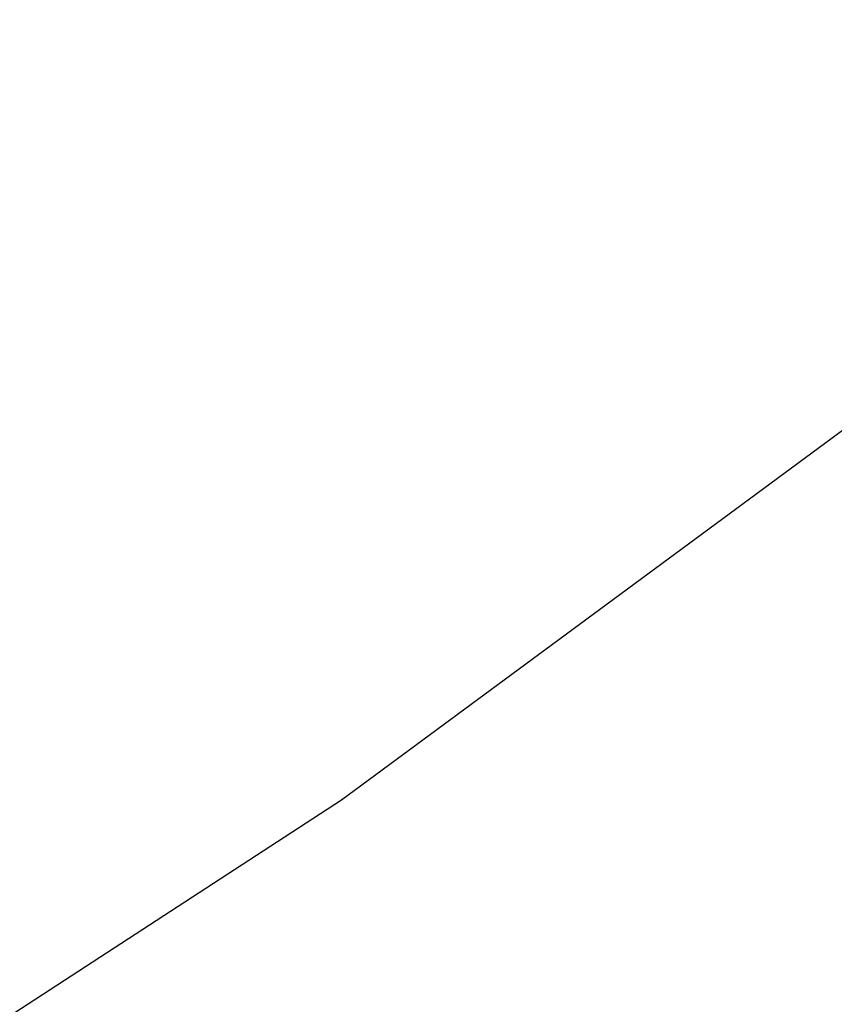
# Model space of a CAD drawing. Extents: x 0 to 363660, y 0 to 4201329.
# Tile 192 of 256: x 360277.97 to 360280.34, y 4200443.05 to 4200445.91. Entities that reach past the tile are written whole.
import ezdxf

# ---------------------------------------------------------------- set-up
doc = ezdxf.new("R2010")
doc.units = 0
doc.header["$LTSCALE"] = 0.5
doc.header["$MEASUREMENT"] = 0
doc.linetypes.add('CONTI', pattern=[0])
doc.layers.add('GORIZDEFAULT', color=32, linetype='CONTI')

# ---------------------------------------------------------------- blocks, each defined once
blk = doc.blocks.new('gergrgrre')
at = {"layer": 'GORIZDEFAULT', "color": 32}
blk.add_polyline3d([(360273.7146, 4200440.2846, 542.5), (360274.78, 4200440.97, 542.5), (360276.3, 4200441.95, 542.5), (360277.71, 4200442.86, 542.5), (360278.91, 4200443.64, 542.5), (360281.88, 4200445.83, 542.5), (360282.01, 4200445.98, 542.5), (360282.16, 4200446.19, 542.5), (360282.38, 4200446.48, 542.5), (360282.67, 4200446.92, 542.5), (360283.06, 4200447.53, 542.5), (360283.57, 4200448.36, 542.5), (360284.23, 4200449.45, 542.5), (360285.04, 4200450.83, 542.5), (360285.99, 4200452.45, 542.5), (360287.04, 4200454.27, 542.5), (360288.15, 4200456.24, 542.5), (360289.29, 4200458.3, 542.5), (360290.42, 4200460.4, 542.5), (360291.51, 4200462.49, 542.5), (360292.52, 4200464.52, 542.5), (360293.46, 4200466.48, 542.5), (360294.29, 4200468.34, 542.5), (360295.02, 4200470.1, 542.5)], dxfattribs=at)
blk.add_polyline3d([(360273.7146, 4200440.2846, 542.5), (360274.78, 4200440.97, 542.5), (360276.3, 4200441.95, 542.5), (360277.71, 4200442.86, 542.5), (360278.91, 4200443.64, 542.5), (360281.88, 4200445.83, 542.5), (360282.01, 4200445.98, 542.5), (360282.16, 4200446.19, 542.5), (360282.38, 4200446.48, 542.5), (360282.67, 4200446.92, 542.5), (360283.06, 4200447.53, 542.5), (360283.57, 4200448.36, 542.5), (360284.23, 4200449.45, 542.5), (360285.04, 4200450.83, 542.5), (360285.99, 4200452.45, 542.5), (360287.04, 4200454.27, 542.5), (360288.15, 4200456.24, 542.5), (360289.29, 4200458.3, 542.5), (360290.42, 4200460.4, 542.5), (360291.51, 4200462.49, 542.5), (360292.52, 4200464.52, 542.5), (360293.46, 4200466.48, 542.5), (360294.29, 4200468.34, 542.5), (360295.02, 4200470.1, 542.5)], dxfattribs=at)
blk.add_polyline3d([(360273.7146, 4200440.2846, 542.5), (360274.78, 4200440.97, 542.5), (360276.3, 4200441.95, 542.5), (360277.71, 4200442.86, 542.5), (360278.91, 4200443.64, 542.5), (360281.88, 4200445.83, 542.5), (360282.01, 4200445.98, 542.5), (360282.16, 4200446.19, 542.5), (360282.38, 4200446.48, 542.5), (360282.67, 4200446.92, 542.5), (360283.06, 4200447.53, 542.5), (360283.57, 4200448.36, 542.5), (360284.23, 4200449.45, 542.5), (360285.04, 4200450.83, 542.5), (360285.99, 4200452.45, 542.5), (360287.04, 4200454.27, 542.5), (360288.15, 4200456.24, 542.5), (360289.29, 4200458.3, 542.5), (360290.42, 4200460.4, 542.5), (360291.51, 4200462.49, 542.5), (360292.52, 4200464.52, 542.5), (360293.46, 4200466.48, 542.5), (360294.29, 4200468.34, 542.5), (360295.02, 4200470.1, 542.5)], dxfattribs=at)
blk.add_polyline3d([(360273.7146, 4200440.2846, 542.5), (360274.78, 4200440.97, 542.5), (360276.3, 4200441.95, 542.5), (360277.71, 4200442.86, 542.5), (360278.91, 4200443.64, 542.5), (360281.88, 4200445.83, 542.5), (360282.01, 4200445.98, 542.5), (360282.16, 4200446.19, 542.5), (360282.38, 4200446.48, 542.5), (360282.67, 4200446.92, 542.5), (360283.06, 4200447.53, 542.5), (360283.57, 4200448.36, 542.5), (360284.23, 4200449.45, 542.5), (360285.04, 4200450.83, 542.5), (360285.99, 4200452.45, 542.5), (360287.04, 4200454.27, 542.5), (360288.15, 4200456.24, 542.5), (360289.29, 4200458.3, 542.5), (360290.42, 4200460.4, 542.5), (360291.51, 4200462.49, 542.5), (360292.52, 4200464.52, 542.5), (360293.46, 4200466.48, 542.5), (360294.29, 4200468.34, 542.5), (360295.02, 4200470.1, 542.5)], dxfattribs=at)
blk.add_polyline3d([(360273.7146, 4200440.2846, 542.5), (360274.78, 4200440.97, 542.5), (360276.3, 4200441.95, 542.5), (360277.71, 4200442.86, 542.5), (360278.91, 4200443.64, 542.5), (360281.88, 4200445.83, 542.5), (360282.01, 4200445.98, 542.5), (360282.16, 4200446.19, 542.5), (360282.38, 4200446.48, 542.5), (360282.67, 4200446.92, 542.5), (360283.06, 4200447.53, 542.5), (360283.57, 4200448.36, 542.5), (360284.23, 4200449.45, 542.5), (360285.04, 4200450.83, 542.5), (360285.99, 4200452.45, 542.5), (360287.04, 4200454.27, 542.5), (360288.15, 4200456.24, 542.5), (360289.29, 4200458.3, 542.5), (360290.42, 4200460.4, 542.5), (360291.51, 4200462.49, 542.5), (360292.52, 4200464.52, 542.5), (360293.46, 4200466.48, 542.5), (360294.29, 4200468.34, 542.5), (360295.02, 4200470.1, 542.5)], dxfattribs=at)
blk.add_polyline3d([(360273.7146, 4200440.2846, 542.5), (360274.78, 4200440.97, 542.5), (360276.3, 4200441.95, 542.5), (360277.71, 4200442.86, 542.5), (360278.91, 4200443.64, 542.5), (360281.88, 4200445.83, 542.5), (360282.01, 4200445.98, 542.5), (360282.16, 4200446.19, 542.5), (360282.38, 4200446.48, 542.5), (360282.67, 4200446.92, 542.5), (360283.06, 4200447.53, 542.5), (360283.57, 4200448.36, 542.5), (360284.23, 4200449.45, 542.5), (360285.04, 4200450.83, 542.5), (360285.99, 4200452.45, 542.5), (360287.04, 4200454.27, 542.5), (360288.15, 4200456.24, 542.5), (360289.29, 4200458.3, 542.5), (360290.42, 4200460.4, 542.5), (360291.51, 4200462.49, 542.5), (360292.52, 4200464.52, 542.5), (360293.46, 4200466.48, 542.5), (360294.29, 4200468.34, 542.5), (360295.02, 4200470.1, 542.5)], dxfattribs=at)
blk.add_polyline3d([(360273.7146, 4200440.2846, 542.5), (360274.78, 4200440.97, 542.5), (360276.3, 4200441.95, 542.5), (360277.71, 4200442.86, 542.5), (360278.91, 4200443.64, 542.5), (360281.88, 4200445.83, 542.5), (360282.01, 4200445.98, 542.5), (360282.16, 4200446.19, 542.5), (360282.38, 4200446.48, 542.5), (360282.67, 4200446.92, 542.5), (360283.06, 4200447.53, 542.5), (360283.57, 4200448.36, 542.5), (360284.23, 4200449.45, 542.5), (360285.04, 4200450.83, 542.5), (360285.99, 4200452.45, 542.5), (360287.04, 4200454.27, 542.5), (360288.15, 4200456.24, 542.5), (360289.29, 4200458.3, 542.5), (360290.42, 4200460.4, 542.5), (360291.51, 4200462.49, 542.5), (360292.52, 4200464.52, 542.5), (360293.46, 4200466.48, 542.5), (360294.29, 4200468.34, 542.5), (360295.02, 4200470.1, 542.5)], dxfattribs=at)
blk.add_polyline3d([(360273.7146, 4200440.2846, 542.5), (360274.78, 4200440.97, 542.5), (360276.3, 4200441.95, 542.5), (360277.71, 4200442.86, 542.5), (360278.91, 4200443.64, 542.5), (360281.88, 4200445.83, 542.5), (360282.01, 4200445.98, 542.5), (360282.16, 4200446.19, 542.5), (360282.38, 4200446.48, 542.5), (360282.67, 4200446.92, 542.5), (360283.06, 4200447.53, 542.5), (360283.57, 4200448.36, 542.5), (360284.23, 4200449.45, 542.5), (360285.04, 4200450.83, 542.5), (360285.99, 4200452.45, 542.5), (360287.04, 4200454.27, 542.5), (360288.15, 4200456.24, 542.5), (360289.29, 4200458.3, 542.5), (360290.42, 4200460.4, 542.5), (360291.51, 4200462.49, 542.5), (360292.52, 4200464.52, 542.5), (360293.46, 4200466.48, 542.5), (360294.29, 4200468.34, 542.5), (360295.02, 4200470.1, 542.5)], dxfattribs=at)
blk.add_polyline3d([(360273.7146, 4200440.2846, 542.5), (360274.78, 4200440.97, 542.5), (360276.3, 4200441.95, 542.5), (360277.71, 4200442.86, 542.5), (360278.91, 4200443.64, 542.5), (360281.88, 4200445.83, 542.5), (360282.01, 4200445.98, 542.5), (360282.16, 4200446.19, 542.5), (360282.38, 4200446.48, 542.5), (360282.67, 4200446.92, 542.5), (360283.06, 4200447.53, 542.5), (360283.57, 4200448.36, 542.5), (360284.23, 4200449.45, 542.5), (360285.04, 4200450.83, 542.5), (360285.99, 4200452.45, 542.5), (360287.04, 4200454.27, 542.5), (360288.15, 4200456.24, 542.5), (360289.29, 4200458.3, 542.5), (360290.42, 4200460.4, 542.5), (360291.51, 4200462.49, 542.5), (360292.52, 4200464.52, 542.5), (360293.46, 4200466.48, 542.5), (360294.29, 4200468.34, 542.5), (360295.02, 4200470.1, 542.5)], dxfattribs=at)
blk.add_polyline3d([(360273.7146, 4200440.2846, 542.5), (360274.78, 4200440.97, 542.5), (360276.3, 4200441.95, 542.5), (360277.71, 4200442.86, 542.5), (360278.91, 4200443.64, 542.5), (360281.88, 4200445.83, 542.5), (360282.01, 4200445.98, 542.5), (360282.16, 4200446.19, 542.5), (360282.38, 4200446.48, 542.5), (360282.67, 4200446.92, 542.5), (360283.06, 4200447.53, 542.5), (360283.57, 4200448.36, 542.5), (360284.23, 4200449.45, 542.5), (360285.04, 4200450.83, 542.5), (360285.99, 4200452.45, 542.5), (360287.04, 4200454.27, 542.5), (360288.15, 4200456.24, 542.5), (360289.29, 4200458.3, 542.5), (360290.42, 4200460.4, 542.5), (360291.51, 4200462.49, 542.5), (360292.52, 4200464.52, 542.5), (360293.46, 4200466.48, 542.5), (360294.29, 4200468.34, 542.5), (360295.02, 4200470.1, 542.5)], dxfattribs=at)
blk.add_polyline3d([(360273.7146, 4200440.2846, 542.5), (360274.78, 4200440.97, 542.5), (360276.3, 4200441.95, 542.5), (360277.71, 4200442.86, 542.5), (360278.91, 4200443.64, 542.5), (360281.88, 4200445.83, 542.5), (360282.01, 4200445.98, 542.5), (360282.16, 4200446.19, 542.5), (360282.38, 4200446.48, 542.5), (360282.67, 4200446.92, 542.5), (360283.06, 4200447.53, 542.5), (360283.57, 4200448.36, 542.5), (360284.23, 4200449.45, 542.5), (360285.04, 4200450.83, 542.5), (360285.99, 4200452.45, 542.5), (360287.04, 4200454.27, 542.5), (360288.15, 4200456.24, 542.5), (360289.29, 4200458.3, 542.5), (360290.42, 4200460.4, 542.5), (360291.51, 4200462.49, 542.5), (360292.52, 4200464.52, 542.5), (360293.46, 4200466.48, 542.5), (360294.29, 4200468.34, 542.5), (360295.02, 4200470.1, 542.5)], dxfattribs=at)
blk.add_polyline3d([(360273.7146, 4200440.2846, 542.5), (360274.78, 4200440.97, 542.5), (360276.3, 4200441.95, 542.5), (360277.71, 4200442.86, 542.5), (360278.91, 4200443.64, 542.5), (360281.88, 4200445.83, 542.5), (360282.01, 4200445.98, 542.5), (360282.16, 4200446.19, 542.5), (360282.38, 4200446.48, 542.5), (360282.67, 4200446.92, 542.5), (360283.06, 4200447.53, 542.5), (360283.57, 4200448.36, 542.5), (360284.23, 4200449.45, 542.5), (360285.04, 4200450.83, 542.5), (360285.99, 4200452.45, 542.5), (360287.04, 4200454.27, 542.5), (360288.15, 4200456.24, 542.5), (360289.29, 4200458.3, 542.5), (360290.42, 4200460.4, 542.5), (360291.51, 4200462.49, 542.5), (360292.52, 4200464.52, 542.5), (360293.46, 4200466.48, 542.5), (360294.29, 4200468.34, 542.5), (360295.02, 4200470.1, 542.5)], dxfattribs=at)
blk.add_polyline3d([(360273.7146, 4200440.2846, 542.5), (360274.78, 4200440.97, 542.5), (360276.3, 4200441.95, 542.5), (360277.71, 4200442.86, 542.5), (360278.91, 4200443.64, 542.5), (360281.88, 4200445.83, 542.5), (360282.01, 4200445.98, 542.5), (360282.16, 4200446.19, 542.5), (360282.38, 4200446.48, 542.5), (360282.67, 4200446.92, 542.5), (360283.06, 4200447.53, 542.5), (360283.57, 4200448.36, 542.5), (360284.23, 4200449.45, 542.5), (360285.04, 4200450.83, 542.5), (360285.99, 4200452.45, 542.5), (360287.04, 4200454.27, 542.5), (360288.15, 4200456.24, 542.5), (360289.29, 4200458.3, 542.5), (360290.42, 4200460.4, 542.5), (360291.51, 4200462.49, 542.5), (360292.52, 4200464.52, 542.5), (360293.46, 4200466.48, 542.5), (360294.29, 4200468.34, 542.5), (360295.02, 4200470.1, 542.5)], dxfattribs=at)
blk.add_polyline3d([(360273.7146, 4200440.2846, 542.5), (360274.78, 4200440.97, 542.5), (360276.3, 4200441.95, 542.5), (360277.71, 4200442.86, 542.5), (360278.91, 4200443.64, 542.5), (360281.88, 4200445.83, 542.5), (360282.01, 4200445.98, 542.5), (360282.16, 4200446.19, 542.5), (360282.38, 4200446.48, 542.5), (360282.67, 4200446.92, 542.5), (360283.06, 4200447.53, 542.5), (360283.57, 4200448.36, 542.5), (360284.23, 4200449.45, 542.5), (360285.04, 4200450.83, 542.5), (360285.99, 4200452.45, 542.5), (360287.04, 4200454.27, 542.5), (360288.15, 4200456.24, 542.5), (360289.29, 4200458.3, 542.5), (360290.42, 4200460.4, 542.5), (360291.51, 4200462.49, 542.5), (360292.52, 4200464.52, 542.5), (360293.46, 4200466.48, 542.5), (360294.29, 4200468.34, 542.5), (360295.02, 4200470.1, 542.5)], dxfattribs=at)
blk.add_polyline3d([(360273.7146, 4200440.2846, 542.5), (360274.78, 4200440.97, 542.5), (360276.3, 4200441.95, 542.5), (360277.71, 4200442.86, 542.5), (360278.91, 4200443.64, 542.5), (360281.88, 4200445.83, 542.5), (360282.01, 4200445.98, 542.5), (360282.16, 4200446.19, 542.5), (360282.38, 4200446.48, 542.5), (360282.67, 4200446.92, 542.5), (360283.06, 4200447.53, 542.5), (360283.57, 4200448.36, 542.5), (360284.23, 4200449.45, 542.5), (360285.04, 4200450.83, 542.5), (360285.99, 4200452.45, 542.5), (360287.04, 4200454.27, 542.5), (360288.15, 4200456.24, 542.5), (360289.29, 4200458.3, 542.5), (360290.42, 4200460.4, 542.5), (360291.51, 4200462.49, 542.5), (360292.52, 4200464.52, 542.5), (360293.46, 4200466.48, 542.5), (360294.29, 4200468.34, 542.5), (360295.02, 4200470.1, 542.5)], dxfattribs=at)
blk.add_polyline3d([(360273.7146, 4200440.2846, 542.5), (360274.78, 4200440.97, 542.5), (360276.3, 4200441.95, 542.5), (360277.71, 4200442.86, 542.5), (360278.91, 4200443.64, 542.5), (360281.88, 4200445.83, 542.5), (360282.01, 4200445.98, 542.5), (360282.16, 4200446.19, 542.5), (360282.38, 4200446.48, 542.5), (360282.67, 4200446.92, 542.5), (360283.06, 4200447.53, 542.5), (360283.57, 4200448.36, 542.5), (360284.23, 4200449.45, 542.5), (360285.04, 4200450.83, 542.5), (360285.99, 4200452.45, 542.5), (360287.04, 4200454.27, 542.5), (360288.15, 4200456.24, 542.5), (360289.29, 4200458.3, 542.5), (360290.42, 4200460.4, 542.5), (360291.51, 4200462.49, 542.5), (360292.52, 4200464.52, 542.5), (360293.46, 4200466.48, 542.5), (360294.29, 4200468.34, 542.5), (360295.02, 4200470.1, 542.5)], dxfattribs=at)
blk.add_polyline3d([(360273.7146, 4200440.2846, 542.5), (360274.78, 4200440.97, 542.5), (360276.3, 4200441.95, 542.5), (360277.71, 4200442.86, 542.5), (360278.91, 4200443.64, 542.5), (360281.88, 4200445.83, 542.5), (360282.01, 4200445.98, 542.5), (360282.16, 4200446.19, 542.5), (360282.38, 4200446.48, 542.5), (360282.67, 4200446.92, 542.5), (360283.06, 4200447.53, 542.5), (360283.57, 4200448.36, 542.5), (360284.23, 4200449.45, 542.5), (360285.04, 4200450.83, 542.5), (360285.99, 4200452.45, 542.5), (360287.04, 4200454.27, 542.5), (360288.15, 4200456.24, 542.5), (360289.29, 4200458.3, 542.5), (360290.42, 4200460.4, 542.5), (360291.51, 4200462.49, 542.5), (360292.52, 4200464.52, 542.5), (360293.46, 4200466.48, 542.5), (360294.29, 4200468.34, 542.5), (360295.02, 4200470.1, 542.5)], dxfattribs=at)
blk.add_polyline3d([(360273.7146, 4200440.2846, 542.5), (360274.78, 4200440.97, 542.5), (360276.3, 4200441.95, 542.5), (360277.71, 4200442.86, 542.5), (360278.91, 4200443.64, 542.5), (360281.88, 4200445.83, 542.5), (360282.01, 4200445.98, 542.5), (360282.16, 4200446.19, 542.5), (360282.38, 4200446.48, 542.5), (360282.67, 4200446.92, 542.5), (360283.06, 4200447.53, 542.5), (360283.57, 4200448.36, 542.5), (360284.23, 4200449.45, 542.5), (360285.04, 4200450.83, 542.5), (360285.99, 4200452.45, 542.5), (360287.04, 4200454.27, 542.5), (360288.15, 4200456.24, 542.5), (360289.29, 4200458.3, 542.5), (360290.42, 4200460.4, 542.5), (360291.51, 4200462.49, 542.5), (360292.52, 4200464.52, 542.5), (360293.46, 4200466.48, 542.5), (360294.29, 4200468.34, 542.5), (360295.02, 4200470.1, 542.5)], dxfattribs=at)
blk.add_polyline3d([(360273.7146, 4200440.2846, 542.5), (360274.78, 4200440.97, 542.5), (360276.3, 4200441.95, 542.5), (360277.71, 4200442.86, 542.5), (360278.91, 4200443.64, 542.5), (360281.88, 4200445.83, 542.5), (360282.01, 4200445.98, 542.5), (360282.16, 4200446.19, 542.5), (360282.38, 4200446.48, 542.5), (360282.67, 4200446.92, 542.5), (360283.06, 4200447.53, 542.5), (360283.57, 4200448.36, 542.5), (360284.23, 4200449.45, 542.5), (360285.04, 4200450.83, 542.5), (360285.99, 4200452.45, 542.5), (360287.04, 4200454.27, 542.5), (360288.15, 4200456.24, 542.5), (360289.29, 4200458.3, 542.5), (360290.42, 4200460.4, 542.5), (360291.51, 4200462.49, 542.5), (360292.52, 4200464.52, 542.5), (360293.46, 4200466.48, 542.5), (360294.29, 4200468.34, 542.5), (360295.02, 4200470.1, 542.5)], dxfattribs=at)
blk.add_polyline3d([(360273.7146, 4200440.2846, 542.5), (360274.78, 4200440.97, 542.5), (360276.3, 4200441.95, 542.5), (360277.71, 4200442.86, 542.5), (360278.91, 4200443.64, 542.5), (360281.88, 4200445.83, 542.5), (360282.01, 4200445.98, 542.5), (360282.16, 4200446.19, 542.5), (360282.38, 4200446.48, 542.5), (360282.67, 4200446.92, 542.5), (360283.06, 4200447.53, 542.5), (360283.57, 4200448.36, 542.5), (360284.23, 4200449.45, 542.5), (360285.04, 4200450.83, 542.5), (360285.99, 4200452.45, 542.5), (360287.04, 4200454.27, 542.5), (360288.15, 4200456.24, 542.5), (360289.29, 4200458.3, 542.5), (360290.42, 4200460.4, 542.5), (360291.51, 4200462.49, 542.5), (360292.52, 4200464.52, 542.5), (360293.46, 4200466.48, 542.5), (360294.29, 4200468.34, 542.5), (360295.02, 4200470.1, 542.5)], dxfattribs=at)
blk.add_polyline3d([(360273.7146, 4200440.2846, 542.5), (360274.78, 4200440.97, 542.5), (360276.3, 4200441.95, 542.5), (360277.71, 4200442.86, 542.5), (360278.91, 4200443.64, 542.5), (360281.88, 4200445.83, 542.5), (360282.01, 4200445.98, 542.5), (360282.16, 4200446.19, 542.5), (360282.38, 4200446.48, 542.5), (360282.67, 4200446.92, 542.5), (360283.06, 4200447.53, 542.5), (360283.57, 4200448.36, 542.5), (360284.23, 4200449.45, 542.5), (360285.04, 4200450.83, 542.5), (360285.99, 4200452.45, 542.5), (360287.04, 4200454.27, 542.5), (360288.15, 4200456.24, 542.5), (360289.29, 4200458.3, 542.5), (360290.42, 4200460.4, 542.5), (360291.51, 4200462.49, 542.5), (360292.52, 4200464.52, 542.5), (360293.46, 4200466.48, 542.5), (360294.29, 4200468.34, 542.5), (360295.02, 4200470.1, 542.5)], dxfattribs=at)
blk.add_polyline3d([(360273.7146, 4200440.2846, 542.5), (360274.78, 4200440.97, 542.5), (360276.3, 4200441.95, 542.5), (360277.71, 4200442.86, 542.5), (360278.91, 4200443.64, 542.5), (360281.88, 4200445.83, 542.5), (360282.01, 4200445.98, 542.5), (360282.16, 4200446.19, 542.5), (360282.38, 4200446.48, 542.5), (360282.67, 4200446.92, 542.5), (360283.06, 4200447.53, 542.5), (360283.57, 4200448.36, 542.5), (360284.23, 4200449.45, 542.5), (360285.04, 4200450.83, 542.5), (360285.99, 4200452.45, 542.5), (360287.04, 4200454.27, 542.5), (360288.15, 4200456.24, 542.5), (360289.29, 4200458.3, 542.5), (360290.42, 4200460.4, 542.5), (360291.51, 4200462.49, 542.5), (360292.52, 4200464.52, 542.5), (360293.46, 4200466.48, 542.5), (360294.29, 4200468.34, 542.5), (360295.02, 4200470.1, 542.5)], dxfattribs=at)
blk.add_polyline3d([(360273.7146, 4200440.2846, 542.5), (360274.78, 4200440.97, 542.5), (360276.3, 4200441.95, 542.5), (360277.71, 4200442.86, 542.5), (360278.91, 4200443.64, 542.5), (360281.88, 4200445.83, 542.5), (360282.01, 4200445.98, 542.5), (360282.16, 4200446.19, 542.5), (360282.38, 4200446.48, 542.5), (360282.67, 4200446.92, 542.5), (360283.06, 4200447.53, 542.5), (360283.57, 4200448.36, 542.5), (360284.23, 4200449.45, 542.5), (360285.04, 4200450.83, 542.5), (360285.99, 4200452.45, 542.5), (360287.04, 4200454.27, 542.5), (360288.15, 4200456.24, 542.5), (360289.29, 4200458.3, 542.5), (360290.42, 4200460.4, 542.5), (360291.51, 4200462.49, 542.5), (360292.52, 4200464.52, 542.5), (360293.46, 4200466.48, 542.5), (360294.29, 4200468.34, 542.5), (360295.02, 4200470.1, 542.5)], dxfattribs=at)
blk.add_polyline3d([(360273.7146, 4200440.2846, 542.5), (360274.78, 4200440.97, 542.5), (360276.3, 4200441.95, 542.5), (360277.71, 4200442.86, 542.5), (360278.91, 4200443.64, 542.5), (360281.88, 4200445.83, 542.5), (360282.01, 4200445.98, 542.5), (360282.16, 4200446.19, 542.5), (360282.38, 4200446.48, 542.5), (360282.67, 4200446.92, 542.5), (360283.06, 4200447.53, 542.5), (360283.57, 4200448.36, 542.5), (360284.23, 4200449.45, 542.5), (360285.04, 4200450.83, 542.5), (360285.99, 4200452.45, 542.5), (360287.04, 4200454.27, 542.5), (360288.15, 4200456.24, 542.5), (360289.29, 4200458.3, 542.5), (360290.42, 4200460.4, 542.5), (360291.51, 4200462.49, 542.5), (360292.52, 4200464.52, 542.5), (360293.46, 4200466.48, 542.5), (360294.29, 4200468.34, 542.5), (360295.02, 4200470.1, 542.5)], dxfattribs=at)
blk.add_polyline3d([(360273.7146, 4200440.2846, 542.5), (360274.78, 4200440.97, 542.5), (360276.3, 4200441.95, 542.5), (360277.71, 4200442.86, 542.5), (360278.91, 4200443.64, 542.5), (360281.88, 4200445.83, 542.5), (360282.01, 4200445.98, 542.5), (360282.16, 4200446.19, 542.5), (360282.38, 4200446.48, 542.5), (360282.67, 4200446.92, 542.5), (360283.06, 4200447.53, 542.5), (360283.57, 4200448.36, 542.5), (360284.23, 4200449.45, 542.5), (360285.04, 4200450.83, 542.5), (360285.99, 4200452.45, 542.5), (360287.04, 4200454.27, 542.5), (360288.15, 4200456.24, 542.5), (360289.29, 4200458.3, 542.5), (360290.42, 4200460.4, 542.5), (360291.51, 4200462.49, 542.5), (360292.52, 4200464.52, 542.5), (360293.46, 4200466.48, 542.5), (360294.29, 4200468.34, 542.5), (360295.02, 4200470.1, 542.5)], dxfattribs=at)
blk.add_polyline3d([(360273.7146, 4200440.2846, 542.5), (360274.78, 4200440.97, 542.5), (360276.3, 4200441.95, 542.5), (360277.71, 4200442.86, 542.5), (360278.91, 4200443.64, 542.5), (360281.88, 4200445.83, 542.5), (360282.01, 4200445.98, 542.5), (360282.16, 4200446.19, 542.5), (360282.38, 4200446.48, 542.5), (360282.67, 4200446.92, 542.5), (360283.06, 4200447.53, 542.5), (360283.57, 4200448.36, 542.5), (360284.23, 4200449.45, 542.5), (360285.04, 4200450.83, 542.5), (360285.99, 4200452.45, 542.5), (360287.04, 4200454.27, 542.5), (360288.15, 4200456.24, 542.5), (360289.29, 4200458.3, 542.5), (360290.42, 4200460.4, 542.5), (360291.51, 4200462.49, 542.5), (360292.52, 4200464.52, 542.5), (360293.46, 4200466.48, 542.5), (360294.29, 4200468.34, 542.5), (360295.02, 4200470.1, 542.5)], dxfattribs=at)
blk.add_polyline3d([(360273.7146, 4200440.2846, 542.5), (360274.78, 4200440.97, 542.5), (360276.3, 4200441.95, 542.5), (360277.71, 4200442.86, 542.5), (360278.91, 4200443.64, 542.5), (360281.88, 4200445.83, 542.5), (360282.01, 4200445.98, 542.5), (360282.16, 4200446.19, 542.5), (360282.38, 4200446.48, 542.5), (360282.67, 4200446.92, 542.5), (360283.06, 4200447.53, 542.5), (360283.57, 4200448.36, 542.5), (360284.23, 4200449.45, 542.5), (360285.04, 4200450.83, 542.5), (360285.99, 4200452.45, 542.5), (360287.04, 4200454.27, 542.5), (360288.15, 4200456.24, 542.5), (360289.29, 4200458.3, 542.5), (360290.42, 4200460.4, 542.5), (360291.51, 4200462.49, 542.5), (360292.52, 4200464.52, 542.5), (360293.46, 4200466.48, 542.5), (360294.29, 4200468.34, 542.5), (360295.02, 4200470.1, 542.5)], dxfattribs=at)
blk.add_polyline3d([(360273.7146, 4200440.2846, 542.5), (360274.78, 4200440.97, 542.5), (360276.3, 4200441.95, 542.5), (360277.71, 4200442.86, 542.5), (360278.91, 4200443.64, 542.5), (360281.88, 4200445.83, 542.5), (360282.01, 4200445.98, 542.5), (360282.16, 4200446.19, 542.5), (360282.38, 4200446.48, 542.5), (360282.67, 4200446.92, 542.5), (360283.06, 4200447.53, 542.5), (360283.57, 4200448.36, 542.5), (360284.23, 4200449.45, 542.5), (360285.04, 4200450.83, 542.5), (360285.99, 4200452.45, 542.5), (360287.04, 4200454.27, 542.5), (360288.15, 4200456.24, 542.5), (360289.29, 4200458.3, 542.5), (360290.42, 4200460.4, 542.5), (360291.51, 4200462.49, 542.5), (360292.52, 4200464.52, 542.5), (360293.46, 4200466.48, 542.5), (360294.29, 4200468.34, 542.5), (360295.02, 4200470.1, 542.5)], dxfattribs=at)
blk.add_polyline3d([(360273.7146, 4200440.2846, 542.5), (360274.78, 4200440.97, 542.5), (360276.3, 4200441.95, 542.5), (360277.71, 4200442.86, 542.5), (360278.91, 4200443.64, 542.5), (360281.88, 4200445.83, 542.5), (360282.01, 4200445.98, 542.5), (360282.16, 4200446.19, 542.5), (360282.38, 4200446.48, 542.5), (360282.67, 4200446.92, 542.5), (360283.06, 4200447.53, 542.5), (360283.57, 4200448.36, 542.5), (360284.23, 4200449.45, 542.5), (360285.04, 4200450.83, 542.5), (360285.99, 4200452.45, 542.5), (360287.04, 4200454.27, 542.5), (360288.15, 4200456.24, 542.5), (360289.29, 4200458.3, 542.5), (360290.42, 4200460.4, 542.5), (360291.51, 4200462.49, 542.5), (360292.52, 4200464.52, 542.5), (360293.46, 4200466.48, 542.5), (360294.29, 4200468.34, 542.5), (360295.02, 4200470.1, 542.5)], dxfattribs=at)
blk.add_polyline3d([(360273.7146, 4200440.2846, 542.5), (360274.78, 4200440.97, 542.5), (360276.3, 4200441.95, 542.5), (360277.71, 4200442.86, 542.5), (360278.91, 4200443.64, 542.5), (360281.88, 4200445.83, 542.5), (360282.01, 4200445.98, 542.5), (360282.16, 4200446.19, 542.5), (360282.38, 4200446.48, 542.5), (360282.67, 4200446.92, 542.5), (360283.06, 4200447.53, 542.5), (360283.57, 4200448.36, 542.5), (360284.23, 4200449.45, 542.5), (360285.04, 4200450.83, 542.5), (360285.99, 4200452.45, 542.5), (360287.04, 4200454.27, 542.5), (360288.15, 4200456.24, 542.5), (360289.29, 4200458.3, 542.5), (360290.42, 4200460.4, 542.5), (360291.51, 4200462.49, 542.5), (360292.52, 4200464.52, 542.5), (360293.46, 4200466.48, 542.5), (360294.29, 4200468.34, 542.5), (360295.02, 4200470.1, 542.5)], dxfattribs=at)
blk.add_polyline3d([(360273.7146, 4200440.2846, 542.5), (360274.78, 4200440.97, 542.5), (360276.3, 4200441.95, 542.5), (360277.71, 4200442.86, 542.5), (360278.91, 4200443.64, 542.5), (360281.88, 4200445.83, 542.5), (360282.01, 4200445.98, 542.5), (360282.16, 4200446.19, 542.5), (360282.38, 4200446.48, 542.5), (360282.67, 4200446.92, 542.5), (360283.06, 4200447.53, 542.5), (360283.57, 4200448.36, 542.5), (360284.23, 4200449.45, 542.5), (360285.04, 4200450.83, 542.5), (360285.99, 4200452.45, 542.5), (360287.04, 4200454.27, 542.5), (360288.15, 4200456.24, 542.5), (360289.29, 4200458.3, 542.5), (360290.42, 4200460.4, 542.5), (360291.51, 4200462.49, 542.5), (360292.52, 4200464.52, 542.5), (360293.46, 4200466.48, 542.5), (360294.29, 4200468.34, 542.5), (360295.02, 4200470.1, 542.5)], dxfattribs=at)
blk.add_polyline3d([(360273.7146, 4200440.2846, 542.5), (360274.78, 4200440.97, 542.5), (360276.3, 4200441.95, 542.5), (360277.71, 4200442.86, 542.5), (360278.91, 4200443.64, 542.5), (360281.88, 4200445.83, 542.5), (360282.01, 4200445.98, 542.5), (360282.16, 4200446.19, 542.5), (360282.38, 4200446.48, 542.5), (360282.67, 4200446.92, 542.5), (360283.06, 4200447.53, 542.5), (360283.57, 4200448.36, 542.5), (360284.23, 4200449.45, 542.5), (360285.04, 4200450.83, 542.5), (360285.99, 4200452.45, 542.5), (360287.04, 4200454.27, 542.5), (360288.15, 4200456.24, 542.5), (360289.29, 4200458.3, 542.5), (360290.42, 4200460.4, 542.5), (360291.51, 4200462.49, 542.5), (360292.52, 4200464.52, 542.5), (360293.46, 4200466.48, 542.5), (360294.29, 4200468.34, 542.5), (360295.02, 4200470.1, 542.5)], dxfattribs=at)
blk.add_polyline3d([(360273.7146, 4200440.2846, 542.5), (360274.78, 4200440.97, 542.5), (360276.3, 4200441.95, 542.5), (360277.71, 4200442.86, 542.5), (360278.91, 4200443.64, 542.5), (360281.88, 4200445.83, 542.5), (360282.01, 4200445.98, 542.5), (360282.16, 4200446.19, 542.5), (360282.38, 4200446.48, 542.5), (360282.67, 4200446.92, 542.5), (360283.06, 4200447.53, 542.5), (360283.57, 4200448.36, 542.5), (360284.23, 4200449.45, 542.5), (360285.04, 4200450.83, 542.5), (360285.99, 4200452.45, 542.5), (360287.04, 4200454.27, 542.5), (360288.15, 4200456.24, 542.5), (360289.29, 4200458.3, 542.5), (360290.42, 4200460.4, 542.5), (360291.51, 4200462.49, 542.5), (360292.52, 4200464.52, 542.5), (360293.46, 4200466.48, 542.5), (360294.29, 4200468.34, 542.5), (360295.02, 4200470.1, 542.5)], dxfattribs=at)
blk.add_polyline3d([(360273.7146, 4200440.2846, 542.5), (360274.78, 4200440.97, 542.5), (360276.3, 4200441.95, 542.5), (360277.71, 4200442.86, 542.5), (360278.91, 4200443.64, 542.5), (360281.88, 4200445.83, 542.5), (360282.01, 4200445.98, 542.5), (360282.16, 4200446.19, 542.5), (360282.38, 4200446.48, 542.5), (360282.67, 4200446.92, 542.5), (360283.06, 4200447.53, 542.5), (360283.57, 4200448.36, 542.5), (360284.23, 4200449.45, 542.5), (360285.04, 4200450.83, 542.5), (360285.99, 4200452.45, 542.5), (360287.04, 4200454.27, 542.5), (360288.15, 4200456.24, 542.5), (360289.29, 4200458.3, 542.5), (360290.42, 4200460.4, 542.5), (360291.51, 4200462.49, 542.5), (360292.52, 4200464.52, 542.5), (360293.46, 4200466.48, 542.5), (360294.29, 4200468.34, 542.5), (360295.02, 4200470.1, 542.5)], dxfattribs=at)
blk.add_polyline3d([(360273.7146, 4200440.2846, 542.5), (360274.78, 4200440.97, 542.5), (360276.3, 4200441.95, 542.5), (360277.71, 4200442.86, 542.5), (360278.91, 4200443.64, 542.5), (360281.88, 4200445.83, 542.5), (360282.01, 4200445.98, 542.5), (360282.16, 4200446.19, 542.5), (360282.38, 4200446.48, 542.5), (360282.67, 4200446.92, 542.5), (360283.06, 4200447.53, 542.5), (360283.57, 4200448.36, 542.5), (360284.23, 4200449.45, 542.5), (360285.04, 4200450.83, 542.5), (360285.99, 4200452.45, 542.5), (360287.04, 4200454.27, 542.5), (360288.15, 4200456.24, 542.5), (360289.29, 4200458.3, 542.5), (360290.42, 4200460.4, 542.5), (360291.51, 4200462.49, 542.5), (360292.52, 4200464.52, 542.5), (360293.46, 4200466.48, 542.5), (360294.29, 4200468.34, 542.5), (360295.02, 4200470.1, 542.5)], dxfattribs=at)
blk.add_polyline3d([(360273.7146, 4200440.2846, 542.5), (360274.78, 4200440.97, 542.5), (360276.3, 4200441.95, 542.5), (360277.71, 4200442.86, 542.5), (360278.91, 4200443.64, 542.5), (360281.88, 4200445.83, 542.5), (360282.01, 4200445.98, 542.5), (360282.16, 4200446.19, 542.5), (360282.38, 4200446.48, 542.5), (360282.67, 4200446.92, 542.5), (360283.06, 4200447.53, 542.5), (360283.57, 4200448.36, 542.5), (360284.23, 4200449.45, 542.5), (360285.04, 4200450.83, 542.5), (360285.99, 4200452.45, 542.5), (360287.04, 4200454.27, 542.5), (360288.15, 4200456.24, 542.5), (360289.29, 4200458.3, 542.5), (360290.42, 4200460.4, 542.5), (360291.51, 4200462.49, 542.5), (360292.52, 4200464.52, 542.5), (360293.46, 4200466.48, 542.5), (360294.29, 4200468.34, 542.5), (360295.02, 4200470.1, 542.5)], dxfattribs=at)
blk.add_polyline3d([(360273.7146, 4200440.2846, 542.5), (360274.78, 4200440.97, 542.5), (360276.3, 4200441.95, 542.5), (360277.71, 4200442.86, 542.5), (360278.91, 4200443.64, 542.5), (360281.88, 4200445.83, 542.5), (360282.01, 4200445.98, 542.5), (360282.16, 4200446.19, 542.5), (360282.38, 4200446.48, 542.5), (360282.67, 4200446.92, 542.5), (360283.06, 4200447.53, 542.5), (360283.57, 4200448.36, 542.5), (360284.23, 4200449.45, 542.5), (360285.04, 4200450.83, 542.5), (360285.99, 4200452.45, 542.5), (360287.04, 4200454.27, 542.5), (360288.15, 4200456.24, 542.5), (360289.29, 4200458.3, 542.5), (360290.42, 4200460.4, 542.5), (360291.51, 4200462.49, 542.5), (360292.52, 4200464.52, 542.5), (360293.46, 4200466.48, 542.5), (360294.29, 4200468.34, 542.5), (360295.02, 4200470.1, 542.5)], dxfattribs=at)
blk.add_polyline3d([(360273.7146, 4200440.2846, 542.5), (360274.78, 4200440.97, 542.5), (360276.3, 4200441.95, 542.5), (360277.71, 4200442.86, 542.5), (360278.91, 4200443.64, 542.5), (360281.88, 4200445.83, 542.5), (360282.01, 4200445.98, 542.5), (360282.16, 4200446.19, 542.5), (360282.38, 4200446.48, 542.5), (360282.67, 4200446.92, 542.5), (360283.06, 4200447.53, 542.5), (360283.57, 4200448.36, 542.5), (360284.23, 4200449.45, 542.5), (360285.04, 4200450.83, 542.5), (360285.99, 4200452.45, 542.5), (360287.04, 4200454.27, 542.5), (360288.15, 4200456.24, 542.5), (360289.29, 4200458.3, 542.5), (360290.42, 4200460.4, 542.5), (360291.51, 4200462.49, 542.5), (360292.52, 4200464.52, 542.5), (360293.46, 4200466.48, 542.5), (360294.29, 4200468.34, 542.5), (360295.02, 4200470.1, 542.5)], dxfattribs=at)
blk.add_polyline3d([(360273.7146, 4200440.2846, 542.5), (360274.78, 4200440.97, 542.5), (360276.3, 4200441.95, 542.5), (360277.71, 4200442.86, 542.5), (360278.91, 4200443.64, 542.5), (360281.88, 4200445.83, 542.5), (360282.01, 4200445.98, 542.5), (360282.16, 4200446.19, 542.5), (360282.38, 4200446.48, 542.5), (360282.67, 4200446.92, 542.5), (360283.06, 4200447.53, 542.5), (360283.57, 4200448.36, 542.5), (360284.23, 4200449.45, 542.5), (360285.04, 4200450.83, 542.5), (360285.99, 4200452.45, 542.5), (360287.04, 4200454.27, 542.5), (360288.15, 4200456.24, 542.5), (360289.29, 4200458.3, 542.5), (360290.42, 4200460.4, 542.5), (360291.51, 4200462.49, 542.5), (360292.52, 4200464.52, 542.5), (360293.46, 4200466.48, 542.5), (360294.29, 4200468.34, 542.5), (360295.02, 4200470.1, 542.5)], dxfattribs=at)
blk.add_polyline3d([(360273.7146, 4200440.2846, 542.5), (360274.78, 4200440.97, 542.5), (360276.3, 4200441.95, 542.5), (360277.71, 4200442.86, 542.5), (360278.91, 4200443.64, 542.5), (360281.88, 4200445.83, 542.5), (360282.01, 4200445.98, 542.5), (360282.16, 4200446.19, 542.5), (360282.38, 4200446.48, 542.5), (360282.67, 4200446.92, 542.5), (360283.06, 4200447.53, 542.5), (360283.57, 4200448.36, 542.5), (360284.23, 4200449.45, 542.5), (360285.04, 4200450.83, 542.5), (360285.99, 4200452.45, 542.5), (360287.04, 4200454.27, 542.5), (360288.15, 4200456.24, 542.5), (360289.29, 4200458.3, 542.5), (360290.42, 4200460.4, 542.5), (360291.51, 4200462.49, 542.5), (360292.52, 4200464.52, 542.5), (360293.46, 4200466.48, 542.5), (360294.29, 4200468.34, 542.5), (360295.02, 4200470.1, 542.5)], dxfattribs=at)
blk.add_polyline3d([(360273.7146, 4200440.2846, 542.5), (360274.78, 4200440.97, 542.5), (360276.3, 4200441.95, 542.5), (360277.71, 4200442.86, 542.5), (360278.91, 4200443.64, 542.5), (360281.88, 4200445.83, 542.5), (360282.01, 4200445.98, 542.5), (360282.16, 4200446.19, 542.5), (360282.38, 4200446.48, 542.5), (360282.67, 4200446.92, 542.5), (360283.06, 4200447.53, 542.5), (360283.57, 4200448.36, 542.5), (360284.23, 4200449.45, 542.5), (360285.04, 4200450.83, 542.5), (360285.99, 4200452.45, 542.5), (360287.04, 4200454.27, 542.5), (360288.15, 4200456.24, 542.5), (360289.29, 4200458.3, 542.5), (360290.42, 4200460.4, 542.5), (360291.51, 4200462.49, 542.5), (360292.52, 4200464.52, 542.5), (360293.46, 4200466.48, 542.5), (360294.29, 4200468.34, 542.5), (360295.02, 4200470.1, 542.5)], dxfattribs=at)
blk.add_polyline3d([(360273.7146, 4200440.2846, 542.5), (360274.78, 4200440.97, 542.5), (360276.3, 4200441.95, 542.5), (360277.71, 4200442.86, 542.5), (360278.91, 4200443.64, 542.5), (360281.88, 4200445.83, 542.5), (360282.01, 4200445.98, 542.5), (360282.16, 4200446.19, 542.5), (360282.38, 4200446.48, 542.5), (360282.67, 4200446.92, 542.5), (360283.06, 4200447.53, 542.5), (360283.57, 4200448.36, 542.5), (360284.23, 4200449.45, 542.5), (360285.04, 4200450.83, 542.5), (360285.99, 4200452.45, 542.5), (360287.04, 4200454.27, 542.5), (360288.15, 4200456.24, 542.5), (360289.29, 4200458.3, 542.5), (360290.42, 4200460.4, 542.5), (360291.51, 4200462.49, 542.5), (360292.52, 4200464.52, 542.5), (360293.46, 4200466.48, 542.5), (360294.29, 4200468.34, 542.5), (360295.02, 4200470.1, 542.5)], dxfattribs=at)
blk.add_polyline3d([(360273.7146, 4200440.2846, 542.5), (360274.78, 4200440.97, 542.5), (360276.3, 4200441.95, 542.5), (360277.71, 4200442.86, 542.5), (360278.91, 4200443.64, 542.5), (360281.88, 4200445.83, 542.5), (360282.01, 4200445.98, 542.5), (360282.16, 4200446.19, 542.5), (360282.38, 4200446.48, 542.5), (360282.67, 4200446.92, 542.5), (360283.06, 4200447.53, 542.5), (360283.57, 4200448.36, 542.5), (360284.23, 4200449.45, 542.5), (360285.04, 4200450.83, 542.5), (360285.99, 4200452.45, 542.5), (360287.04, 4200454.27, 542.5), (360288.15, 4200456.24, 542.5), (360289.29, 4200458.3, 542.5), (360290.42, 4200460.4, 542.5), (360291.51, 4200462.49, 542.5), (360292.52, 4200464.52, 542.5), (360293.46, 4200466.48, 542.5), (360294.29, 4200468.34, 542.5), (360295.02, 4200470.1, 542.5)], dxfattribs=at)
blk.add_polyline3d([(360273.7146, 4200440.2846, 542.5), (360274.78, 4200440.97, 542.5), (360276.3, 4200441.95, 542.5), (360277.71, 4200442.86, 542.5), (360278.91, 4200443.64, 542.5), (360281.88, 4200445.83, 542.5), (360282.01, 4200445.98, 542.5), (360282.16, 4200446.19, 542.5), (360282.38, 4200446.48, 542.5), (360282.67, 4200446.92, 542.5), (360283.06, 4200447.53, 542.5), (360283.57, 4200448.36, 542.5), (360284.23, 4200449.45, 542.5), (360285.04, 4200450.83, 542.5), (360285.99, 4200452.45, 542.5), (360287.04, 4200454.27, 542.5), (360288.15, 4200456.24, 542.5), (360289.29, 4200458.3, 542.5), (360290.42, 4200460.4, 542.5), (360291.51, 4200462.49, 542.5), (360292.52, 4200464.52, 542.5), (360293.46, 4200466.48, 542.5), (360294.29, 4200468.34, 542.5), (360295.02, 4200470.1, 542.5)], dxfattribs=at)
blk.add_polyline3d([(360273.7146, 4200440.2846, 542.5), (360274.78, 4200440.97, 542.5), (360276.3, 4200441.95, 542.5), (360277.71, 4200442.86, 542.5), (360278.91, 4200443.64, 542.5), (360281.88, 4200445.83, 542.5), (360282.01, 4200445.98, 542.5), (360282.16, 4200446.19, 542.5), (360282.38, 4200446.48, 542.5), (360282.67, 4200446.92, 542.5), (360283.06, 4200447.53, 542.5), (360283.57, 4200448.36, 542.5), (360284.23, 4200449.45, 542.5), (360285.04, 4200450.83, 542.5), (360285.99, 4200452.45, 542.5), (360287.04, 4200454.27, 542.5), (360288.15, 4200456.24, 542.5), (360289.29, 4200458.3, 542.5), (360290.42, 4200460.4, 542.5), (360291.51, 4200462.49, 542.5), (360292.52, 4200464.52, 542.5), (360293.46, 4200466.48, 542.5), (360294.29, 4200468.34, 542.5), (360295.02, 4200470.1, 542.5)], dxfattribs=at)
blk.add_polyline3d([(360273.7146, 4200440.2846, 542.5), (360274.78, 4200440.97, 542.5), (360276.3, 4200441.95, 542.5), (360277.71, 4200442.86, 542.5), (360278.91, 4200443.64, 542.5), (360281.88, 4200445.83, 542.5), (360282.01, 4200445.98, 542.5), (360282.16, 4200446.19, 542.5), (360282.38, 4200446.48, 542.5), (360282.67, 4200446.92, 542.5), (360283.06, 4200447.53, 542.5), (360283.57, 4200448.36, 542.5), (360284.23, 4200449.45, 542.5), (360285.04, 4200450.83, 542.5), (360285.99, 4200452.45, 542.5), (360287.04, 4200454.27, 542.5), (360288.15, 4200456.24, 542.5), (360289.29, 4200458.3, 542.5), (360290.42, 4200460.4, 542.5), (360291.51, 4200462.49, 542.5), (360292.52, 4200464.52, 542.5), (360293.46, 4200466.48, 542.5), (360294.29, 4200468.34, 542.5), (360295.02, 4200470.1, 542.5)], dxfattribs=at)
blk.add_polyline3d([(360273.7146, 4200440.2846, 542.5), (360274.78, 4200440.97, 542.5), (360276.3, 4200441.95, 542.5), (360277.71, 4200442.86, 542.5), (360278.91, 4200443.64, 542.5), (360281.88, 4200445.83, 542.5), (360282.01, 4200445.98, 542.5), (360282.16, 4200446.19, 542.5), (360282.38, 4200446.48, 542.5), (360282.67, 4200446.92, 542.5), (360283.06, 4200447.53, 542.5), (360283.57, 4200448.36, 542.5), (360284.23, 4200449.45, 542.5), (360285.04, 4200450.83, 542.5), (360285.99, 4200452.45, 542.5), (360287.04, 4200454.27, 542.5), (360288.15, 4200456.24, 542.5), (360289.29, 4200458.3, 542.5), (360290.42, 4200460.4, 542.5), (360291.51, 4200462.49, 542.5), (360292.52, 4200464.52, 542.5), (360293.46, 4200466.48, 542.5), (360294.29, 4200468.34, 542.5), (360295.02, 4200470.1, 542.5)], dxfattribs=at)
blk.add_polyline3d([(360273.7146, 4200440.2846, 542.5), (360274.78, 4200440.97, 542.5), (360276.3, 4200441.95, 542.5), (360277.71, 4200442.86, 542.5), (360278.91, 4200443.64, 542.5), (360281.88, 4200445.83, 542.5), (360282.01, 4200445.98, 542.5), (360282.16, 4200446.19, 542.5), (360282.38, 4200446.48, 542.5), (360282.67, 4200446.92, 542.5), (360283.06, 4200447.53, 542.5), (360283.57, 4200448.36, 542.5), (360284.23, 4200449.45, 542.5), (360285.04, 4200450.83, 542.5), (360285.99, 4200452.45, 542.5), (360287.04, 4200454.27, 542.5), (360288.15, 4200456.24, 542.5), (360289.29, 4200458.3, 542.5), (360290.42, 4200460.4, 542.5), (360291.51, 4200462.49, 542.5), (360292.52, 4200464.52, 542.5), (360293.46, 4200466.48, 542.5), (360294.29, 4200468.34, 542.5), (360295.02, 4200470.1, 542.5)], dxfattribs=at)
blk.add_polyline3d([(360273.7146, 4200440.2846, 542.5), (360274.78, 4200440.97, 542.5), (360276.3, 4200441.95, 542.5), (360277.71, 4200442.86, 542.5), (360278.91, 4200443.64, 542.5), (360281.88, 4200445.83, 542.5), (360282.01, 4200445.98, 542.5), (360282.16, 4200446.19, 542.5), (360282.38, 4200446.48, 542.5), (360282.67, 4200446.92, 542.5), (360283.06, 4200447.53, 542.5), (360283.57, 4200448.36, 542.5), (360284.23, 4200449.45, 542.5), (360285.04, 4200450.83, 542.5), (360285.99, 4200452.45, 542.5), (360287.04, 4200454.27, 542.5), (360288.15, 4200456.24, 542.5), (360289.29, 4200458.3, 542.5), (360290.42, 4200460.4, 542.5), (360291.51, 4200462.49, 542.5), (360292.52, 4200464.52, 542.5), (360293.46, 4200466.48, 542.5), (360294.29, 4200468.34, 542.5), (360295.02, 4200470.1, 542.5)], dxfattribs=at)
blk.add_polyline3d([(360273.7146, 4200440.2846, 542.5), (360274.78, 4200440.97, 542.5), (360276.3, 4200441.95, 542.5), (360277.71, 4200442.86, 542.5), (360278.91, 4200443.64, 542.5), (360281.88, 4200445.83, 542.5), (360282.01, 4200445.98, 542.5), (360282.16, 4200446.19, 542.5), (360282.38, 4200446.48, 542.5), (360282.67, 4200446.92, 542.5), (360283.06, 4200447.53, 542.5), (360283.57, 4200448.36, 542.5), (360284.23, 4200449.45, 542.5), (360285.04, 4200450.83, 542.5), (360285.99, 4200452.45, 542.5), (360287.04, 4200454.27, 542.5), (360288.15, 4200456.24, 542.5), (360289.29, 4200458.3, 542.5), (360290.42, 4200460.4, 542.5), (360291.51, 4200462.49, 542.5), (360292.52, 4200464.52, 542.5), (360293.46, 4200466.48, 542.5), (360294.29, 4200468.34, 542.5), (360295.02, 4200470.1, 542.5)], dxfattribs=at)
blk.add_polyline3d([(360273.7146, 4200440.2846, 542.5), (360274.78, 4200440.97, 542.5), (360276.3, 4200441.95, 542.5), (360277.71, 4200442.86, 542.5), (360278.91, 4200443.64, 542.5), (360281.88, 4200445.83, 542.5), (360282.01, 4200445.98, 542.5), (360282.16, 4200446.19, 542.5), (360282.38, 4200446.48, 542.5), (360282.67, 4200446.92, 542.5), (360283.06, 4200447.53, 542.5), (360283.57, 4200448.36, 542.5), (360284.23, 4200449.45, 542.5), (360285.04, 4200450.83, 542.5), (360285.99, 4200452.45, 542.5), (360287.04, 4200454.27, 542.5), (360288.15, 4200456.24, 542.5), (360289.29, 4200458.3, 542.5), (360290.42, 4200460.4, 542.5), (360291.51, 4200462.49, 542.5), (360292.52, 4200464.52, 542.5), (360293.46, 4200466.48, 542.5), (360294.29, 4200468.34, 542.5), (360295.02, 4200470.1, 542.5)], dxfattribs=at)
blk.add_polyline3d([(360273.7146, 4200440.2846, 542.5), (360274.78, 4200440.97, 542.5), (360276.3, 4200441.95, 542.5), (360277.71, 4200442.86, 542.5), (360278.91, 4200443.64, 542.5), (360281.88, 4200445.83, 542.5), (360282.01, 4200445.98, 542.5), (360282.16, 4200446.19, 542.5), (360282.38, 4200446.48, 542.5), (360282.67, 4200446.92, 542.5), (360283.06, 4200447.53, 542.5), (360283.57, 4200448.36, 542.5), (360284.23, 4200449.45, 542.5), (360285.04, 4200450.83, 542.5), (360285.99, 4200452.45, 542.5), (360287.04, 4200454.27, 542.5), (360288.15, 4200456.24, 542.5), (360289.29, 4200458.3, 542.5), (360290.42, 4200460.4, 542.5), (360291.51, 4200462.49, 542.5), (360292.52, 4200464.52, 542.5), (360293.46, 4200466.48, 542.5), (360294.29, 4200468.34, 542.5), (360295.02, 4200470.1, 542.5)], dxfattribs=at)
blk.add_polyline3d([(360273.7146, 4200440.2846, 542.5), (360274.78, 4200440.97, 542.5), (360276.3, 4200441.95, 542.5), (360277.71, 4200442.86, 542.5), (360278.91, 4200443.64, 542.5), (360281.88, 4200445.83, 542.5), (360282.01, 4200445.98, 542.5), (360282.16, 4200446.19, 542.5), (360282.38, 4200446.48, 542.5), (360282.67, 4200446.92, 542.5), (360283.06, 4200447.53, 542.5), (360283.57, 4200448.36, 542.5), (360284.23, 4200449.45, 542.5), (360285.04, 4200450.83, 542.5), (360285.99, 4200452.45, 542.5), (360287.04, 4200454.27, 542.5), (360288.15, 4200456.24, 542.5), (360289.29, 4200458.3, 542.5), (360290.42, 4200460.4, 542.5), (360291.51, 4200462.49, 542.5), (360292.52, 4200464.52, 542.5), (360293.46, 4200466.48, 542.5), (360294.29, 4200468.34, 542.5), (360295.02, 4200470.1, 542.5)], dxfattribs=at)
blk.add_polyline3d([(360273.7146, 4200440.2846, 542.5), (360274.78, 4200440.97, 542.5), (360276.3, 4200441.95, 542.5), (360277.71, 4200442.86, 542.5), (360278.91, 4200443.64, 542.5), (360281.88, 4200445.83, 542.5), (360282.01, 4200445.98, 542.5), (360282.16, 4200446.19, 542.5), (360282.38, 4200446.48, 542.5), (360282.67, 4200446.92, 542.5), (360283.06, 4200447.53, 542.5), (360283.57, 4200448.36, 542.5), (360284.23, 4200449.45, 542.5), (360285.04, 4200450.83, 542.5), (360285.99, 4200452.45, 542.5), (360287.04, 4200454.27, 542.5), (360288.15, 4200456.24, 542.5), (360289.29, 4200458.3, 542.5), (360290.42, 4200460.4, 542.5), (360291.51, 4200462.49, 542.5), (360292.52, 4200464.52, 542.5), (360293.46, 4200466.48, 542.5), (360294.29, 4200468.34, 542.5), (360295.02, 4200470.1, 542.5)], dxfattribs=at)
blk.add_polyline3d([(360273.7146, 4200440.2846, 542.5), (360274.78, 4200440.97, 542.5), (360276.3, 4200441.95, 542.5), (360277.71, 4200442.86, 542.5), (360278.91, 4200443.64, 542.5), (360281.88, 4200445.83, 542.5), (360282.01, 4200445.98, 542.5), (360282.16, 4200446.19, 542.5), (360282.38, 4200446.48, 542.5), (360282.67, 4200446.92, 542.5), (360283.06, 4200447.53, 542.5), (360283.57, 4200448.36, 542.5), (360284.23, 4200449.45, 542.5), (360285.04, 4200450.83, 542.5), (360285.99, 4200452.45, 542.5), (360287.04, 4200454.27, 542.5), (360288.15, 4200456.24, 542.5), (360289.29, 4200458.3, 542.5), (360290.42, 4200460.4, 542.5), (360291.51, 4200462.49, 542.5), (360292.52, 4200464.52, 542.5), (360293.46, 4200466.48, 542.5), (360294.29, 4200468.34, 542.5), (360295.02, 4200470.1, 542.5)], dxfattribs=at)
blk.add_polyline3d([(360273.7146, 4200440.2846, 542.5), (360274.78, 4200440.97, 542.5), (360276.3, 4200441.95, 542.5), (360277.71, 4200442.86, 542.5), (360278.91, 4200443.64, 542.5), (360281.88, 4200445.83, 542.5), (360282.01, 4200445.98, 542.5), (360282.16, 4200446.19, 542.5), (360282.38, 4200446.48, 542.5), (360282.67, 4200446.92, 542.5), (360283.06, 4200447.53, 542.5), (360283.57, 4200448.36, 542.5), (360284.23, 4200449.45, 542.5), (360285.04, 4200450.83, 542.5), (360285.99, 4200452.45, 542.5), (360287.04, 4200454.27, 542.5), (360288.15, 4200456.24, 542.5), (360289.29, 4200458.3, 542.5), (360290.42, 4200460.4, 542.5), (360291.51, 4200462.49, 542.5), (360292.52, 4200464.52, 542.5), (360293.46, 4200466.48, 542.5), (360294.29, 4200468.34, 542.5), (360295.02, 4200470.1, 542.5)], dxfattribs=at)
blk.add_polyline3d([(360273.7146, 4200440.2846, 542.5), (360274.78, 4200440.97, 542.5), (360276.3, 4200441.95, 542.5), (360277.71, 4200442.86, 542.5), (360278.91, 4200443.64, 542.5), (360281.88, 4200445.83, 542.5), (360282.01, 4200445.98, 542.5), (360282.16, 4200446.19, 542.5), (360282.38, 4200446.48, 542.5), (360282.67, 4200446.92, 542.5), (360283.06, 4200447.53, 542.5), (360283.57, 4200448.36, 542.5), (360284.23, 4200449.45, 542.5), (360285.04, 4200450.83, 542.5), (360285.99, 4200452.45, 542.5), (360287.04, 4200454.27, 542.5), (360288.15, 4200456.24, 542.5), (360289.29, 4200458.3, 542.5), (360290.42, 4200460.4, 542.5), (360291.51, 4200462.49, 542.5), (360292.52, 4200464.52, 542.5), (360293.46, 4200466.48, 542.5), (360294.29, 4200468.34, 542.5), (360295.02, 4200470.1, 542.5)], dxfattribs=at)
blk.add_polyline3d([(360273.7146, 4200440.2846, 542.5), (360274.78, 4200440.97, 542.5), (360276.3, 4200441.95, 542.5), (360277.71, 4200442.86, 542.5), (360278.91, 4200443.64, 542.5), (360281.88, 4200445.83, 542.5), (360282.01, 4200445.98, 542.5), (360282.16, 4200446.19, 542.5), (360282.38, 4200446.48, 542.5), (360282.67, 4200446.92, 542.5), (360283.06, 4200447.53, 542.5), (360283.57, 4200448.36, 542.5), (360284.23, 4200449.45, 542.5), (360285.04, 4200450.83, 542.5), (360285.99, 4200452.45, 542.5), (360287.04, 4200454.27, 542.5), (360288.15, 4200456.24, 542.5), (360289.29, 4200458.3, 542.5), (360290.42, 4200460.4, 542.5), (360291.51, 4200462.49, 542.5), (360292.52, 4200464.52, 542.5), (360293.46, 4200466.48, 542.5), (360294.29, 4200468.34, 542.5), (360295.02, 4200470.1, 542.5)], dxfattribs=at)
blk.add_polyline3d([(360273.7146, 4200440.2846, 542.5), (360274.78, 4200440.97, 542.5), (360276.3, 4200441.95, 542.5), (360277.71, 4200442.86, 542.5), (360278.91, 4200443.64, 542.5), (360281.88, 4200445.83, 542.5), (360282.01, 4200445.98, 542.5), (360282.16, 4200446.19, 542.5), (360282.38, 4200446.48, 542.5), (360282.67, 4200446.92, 542.5), (360283.06, 4200447.53, 542.5), (360283.57, 4200448.36, 542.5), (360284.23, 4200449.45, 542.5), (360285.04, 4200450.83, 542.5), (360285.99, 4200452.45, 542.5), (360287.04, 4200454.27, 542.5), (360288.15, 4200456.24, 542.5), (360289.29, 4200458.3, 542.5), (360290.42, 4200460.4, 542.5), (360291.51, 4200462.49, 542.5), (360292.52, 4200464.52, 542.5), (360293.46, 4200466.48, 542.5), (360294.29, 4200468.34, 542.5), (360295.02, 4200470.1, 542.5)], dxfattribs=at)
blk.add_polyline3d([(360273.7146, 4200440.2846, 542.5), (360274.78, 4200440.97, 542.5), (360276.3, 4200441.95, 542.5), (360277.71, 4200442.86, 542.5), (360278.91, 4200443.64, 542.5), (360281.88, 4200445.83, 542.5), (360282.01, 4200445.98, 542.5), (360282.16, 4200446.19, 542.5), (360282.38, 4200446.48, 542.5), (360282.67, 4200446.92, 542.5), (360283.06, 4200447.53, 542.5), (360283.57, 4200448.36, 542.5), (360284.23, 4200449.45, 542.5), (360285.04, 4200450.83, 542.5), (360285.99, 4200452.45, 542.5), (360287.04, 4200454.27, 542.5), (360288.15, 4200456.24, 542.5), (360289.29, 4200458.3, 542.5), (360290.42, 4200460.4, 542.5), (360291.51, 4200462.49, 542.5), (360292.52, 4200464.52, 542.5), (360293.46, 4200466.48, 542.5), (360294.29, 4200468.34, 542.5), (360295.02, 4200470.1, 542.5)], dxfattribs=at)
blk.add_polyline3d([(360273.7146, 4200440.2846, 542.5), (360274.78, 4200440.97, 542.5), (360276.3, 4200441.95, 542.5), (360277.71, 4200442.86, 542.5), (360278.91, 4200443.64, 542.5), (360281.88, 4200445.83, 542.5), (360282.01, 4200445.98, 542.5), (360282.16, 4200446.19, 542.5), (360282.38, 4200446.48, 542.5), (360282.67, 4200446.92, 542.5), (360283.06, 4200447.53, 542.5), (360283.57, 4200448.36, 542.5), (360284.23, 4200449.45, 542.5), (360285.04, 4200450.83, 542.5), (360285.99, 4200452.45, 542.5), (360287.04, 4200454.27, 542.5), (360288.15, 4200456.24, 542.5), (360289.29, 4200458.3, 542.5), (360290.42, 4200460.4, 542.5), (360291.51, 4200462.49, 542.5), (360292.52, 4200464.52, 542.5), (360293.46, 4200466.48, 542.5), (360294.29, 4200468.34, 542.5), (360295.02, 4200470.1, 542.5)], dxfattribs=at)
blk.add_polyline3d([(360273.7146, 4200440.2846, 542.5), (360274.78, 4200440.97, 542.5), (360276.3, 4200441.95, 542.5), (360277.71, 4200442.86, 542.5), (360278.91, 4200443.64, 542.5), (360281.88, 4200445.83, 542.5), (360282.01, 4200445.98, 542.5), (360282.16, 4200446.19, 542.5), (360282.38, 4200446.48, 542.5), (360282.67, 4200446.92, 542.5), (360283.06, 4200447.53, 542.5), (360283.57, 4200448.36, 542.5), (360284.23, 4200449.45, 542.5), (360285.04, 4200450.83, 542.5), (360285.99, 4200452.45, 542.5), (360287.04, 4200454.27, 542.5), (360288.15, 4200456.24, 542.5), (360289.29, 4200458.3, 542.5), (360290.42, 4200460.4, 542.5), (360291.51, 4200462.49, 542.5), (360292.52, 4200464.52, 542.5), (360293.46, 4200466.48, 542.5), (360294.29, 4200468.34, 542.5), (360295.02, 4200470.1, 542.5)], dxfattribs=at)

msp = doc.modelspace()

# ---------------------------------------------------------------- block references
at = {"linetype": 'Continuous'}
msp.add_blockref('gergrgrre', (0, 0), dxfattribs=at)

doc.saveas('drawing.dxf')
